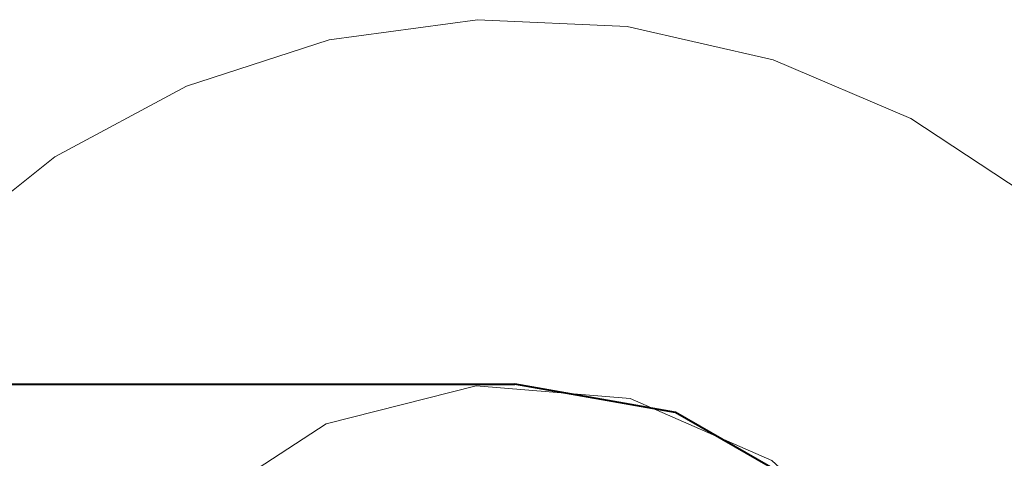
# Model space of a CAD drawing. Header units: millimetres. Extents: x 0 to 1189, y 0 to 841.
# Tile 23 of 53: x 563.02 to 570.94, y 307.78 to 311.31. Entities that reach past the tile are written whole.
import ezdxf

# ---------------------------------------------------------------- set-up
doc = ezdxf.new("R2010")
doc.units = ezdxf.units.MM
doc.layers.add('CONTEXT', color=7, linetype='Continuous', lineweight=18, true_color=0xa5a5a5)
doc.layers.add('REFRIG', color=7, linetype='Continuous', lineweight=40, true_color=0xc83c28)

msp = doc.modelspace()

# ---------------------------------------------------------------- linework, layer by layer
at = {"layer": 'CONTEXT'}
for points in [[(573.72, 304.6), (573.612, 305.7999), (573.2915, 306.9612), (572.7688, 308.0467), (572.0606, 309.0213), (571.1899, 309.8539), (570.1844, 310.5176), (569.0766, 310.9911), (567.902, 311.2592), (566.6985, 311.3132), (565.5047, 311.1515), (564.3589, 310.7792), (563.298, 310.2083), (562.3561, 309.4572)], [(570.78, 304.6), (570.5752, 305.8274), (569.983, 306.9217), (569.0675, 307.7645), (567.9279, 308.2643), (566.6879, 308.3671), (565.4816, 308.0616), (564.4399, 307.381), (563.6756, 306.3991), (563.2716, 305.2222), (563.2716, 303.9778), (563.6756, 302.8009), (564.4399, 301.819), (565.4816, 301.1384), (566.6879, 300.8329), (567.9279, 300.9357), (569.0675, 301.4355), (569.983, 302.2783), (570.5752, 303.3726), (570.78, 304.6)]]:
    msp.add_lwpolyline(points, dxfattribs=at)
at = {"layer": 'REFRIG'}
for points in [[(554.904, 308.38), (556.1136, 308.38), (557.3232, 308.38), (558.5328, 308.38), (559.7424, 308.38), (560.952, 308.38), (562.1616, 308.38), (563.3712, 308.38), (564.5808, 308.38), (565.7904, 308.38), (567, 308.38)], [(567, 300.82), (568.2928, 301.048), (569.4297, 301.7044), (570.2736, 302.71), (570.7226, 303.9436), (570.7226, 305.2564), (570.2736, 306.49), (569.4297, 307.4956), (568.2928, 308.152), (567, 308.38)]]:
    msp.add_lwpolyline(points, dxfattribs=at)

doc.saveas('drawing.dxf')
